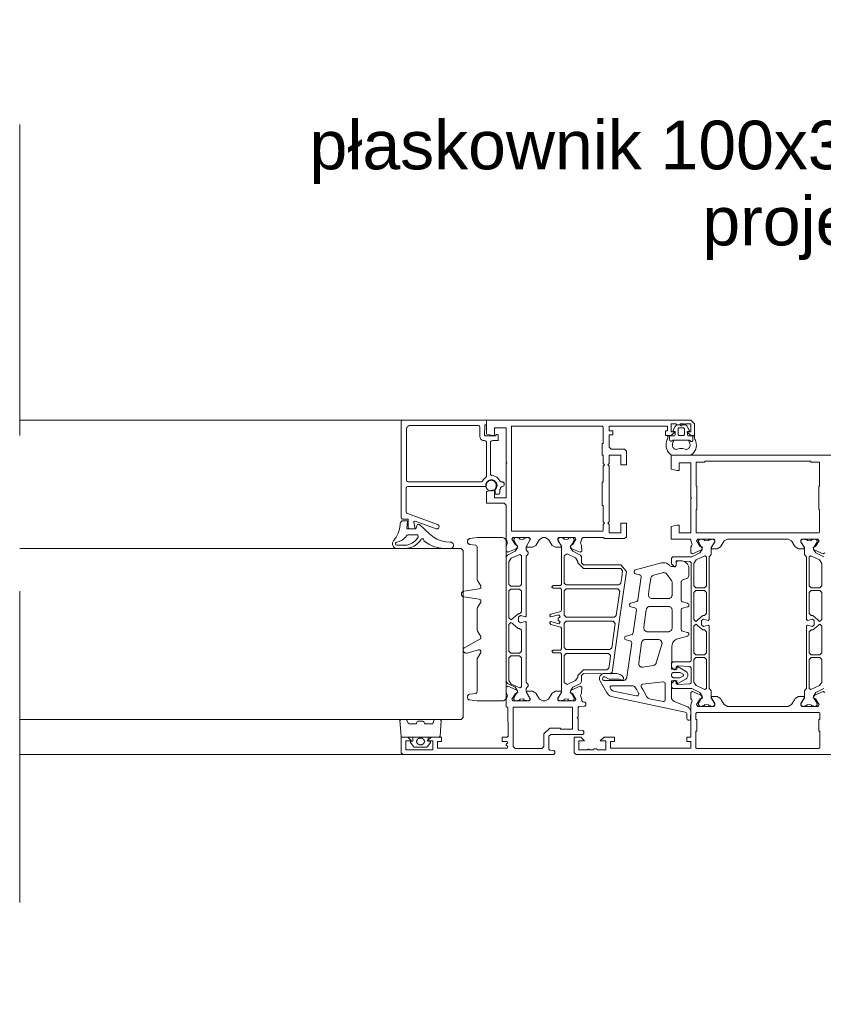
# Paper-space layout 'AD-03 DETAL MONTAŻU OKNA' of a CAD drawing. Header units: millimetres. Extents: x 0 to 420, y 0 to 297.
# Tile 12 of 40: x 115 to 136, y 41 to 67. Entities that reach past the tile are written whole.
import ezdxf
from ezdxf.xclip import XClip

# ---------------------------------------------------------------- set-up
doc = ezdxf.new("R2010")
doc.units = ezdxf.units.MM
doc.header["$MEASUREMENT"] = 0
doc.header["$XCLIPFRAME"] = 0
doc.linetypes.add('przerywama detal', pattern=[120, 80, -40])
doc.layers.add('A_linie_Nr_pióra__10', color=7, linetype='Continuous', lineweight=13, true_color=0x4b4b4b)
doc.layers.add('A_opisy_Nr_pióra__1', color=7, linetype='Continuous', lineweight=20)
doc.layers.add('A_stolarka_Nr_pióra__3', color=252, linetype='Continuous', lineweight=13)
doc.layers.add('A_podrys', color=7, linetype='Continuous')
doc.styles.add('STYL_AUTOMATYCZNY_1', font='arial.ttf')

# ---------------------------------------------------------------- blocks, each defined once
blk = doc.blocks.new('Rysunek_1_1', base_point=(-23204.636, -13199.285))
at = {"layer": 'A_linie_Nr_pióra__10', "color": 251, "linetype": 'przerywama detal', "lineweight": 13, "ltscale": 0.1, "true_color": 0x4b4b4b}
blk.add_line((115.123, 31.854), (115.123, 91.854), dxfattribs=at)
at = {"layer": 'A_stolarka_Nr_pióra__3', "color": 252, "linetype": 'Continuous', "lineweight": 13, "ltscale": 0.1}
for p, q in [((126.353, 56.254), (115.123, 56.254)), ((131.926, 55.997), (131.98, 56.09)), ((131.973, 55.962), (131.94, 55.968)), ((131.973, 55.87), (131.973, 55.962)), ((132.049, 56.13), (132.099, 56.13)), ((132.116, 56.12), (132.125, 56.105)), ((132.142, 56.105), (132.151, 56.12)), ((132.168, 56.13), (132.218, 56.13)), ((132.287, 56.09), (132.341, 55.997)), ((132.327, 55.968), (132.293, 55.962)), ((132.293, 55.962), (132.293, 55.87)), ((131.833, 55.75), (131.833, 55.83)), ((131.853, 55.85), (131.953, 55.85)), ((132.353, 55.74), (131.912, 55.74)), ((132.313, 55.85), (132.413, 55.85)), ((132.433, 55.83), (132.433, 55.74)), ((127.258, 54.434), (127.248, 54.434)), ((125.554, 53.115), (125.518, 53.151)), ((126.478, 52.954), (115.123, 52.954)), ((126.478, 52.954), (126.528, 52.904)), ((126.528, 52.904), (126.528, 48.604)), ((131.216, 51.251), (131.209, 51.258)), ((126.528, 48.604), (126.478, 48.554)), ((126.478, 48.554), (115.123, 48.554)), ((125.229, 48.104), (125.229, 48)), ((125.629, 48), (125.629, 48.104)), ((125.17, 47.98), (125.169, 47.976)), ((125.169, 47.976), (125.17, 47.972)), ((125.171, 47.984), (125.17, 47.98)), ((125.17, 47.972), (125.172, 47.968)), ((125.174, 47.988), (125.171, 47.984)), ((125.172, 47.968), (125.24, 47.866)), ((125.177, 47.991), (125.174, 47.988)), ((125.182, 47.993), (125.177, 47.991)), ((125.186, 47.994), (125.182, 47.993)), ((125.229, 48), (125.186, 47.994)), ((125.24, 47.866), (125.243, 47.862)), ((125.243, 47.862), (125.246, 47.859)), ((125.246, 47.859), (125.25, 47.856)), ((125.25, 47.856), (125.254, 47.853)), ((125.254, 47.853), (125.259, 47.85)), ((125.259, 47.85), (125.263, 47.848)), ((125.263, 47.848), (125.268, 47.847)), ((125.268, 47.847), (125.284, 47.844)), ((125.284, 47.844), (125.575, 47.844)), ((125.329, 47.994), (125.33, 47.998)), ((125.329, 47.989), (125.329, 47.994)), ((125.33, 47.985), (125.329, 47.989)), ((125.33, 48.002), (125.331, 48.006)), ((125.33, 47.998), (125.33, 48.002)), ((125.33, 47.981), (125.33, 47.985)), ((125.331, 47.976), (125.33, 47.981)), ((125.331, 48.006), (125.332, 48.011)), ((125.332, 47.972), (125.331, 47.976)), ((125.332, 48.011), (125.333, 48.015)), ((125.333, 47.968), (125.332, 47.972)), ((125.333, 48.015), (125.335, 48.019)), ((125.335, 47.964), (125.333, 47.968)), ((125.335, 48.019), (125.336, 48.023)), ((125.336, 47.96), (125.335, 47.964)), ((125.336, 48.023), (125.338, 48.027)), ((125.338, 47.956), (125.336, 47.96)), ((125.338, 48.027), (125.34, 48.031)), ((125.34, 47.952), (125.338, 47.956)), ((125.34, 48.031), (125.343, 48.035)), ((125.343, 47.948), (125.34, 47.952)), ((125.343, 48.035), (125.345, 48.038)), ((125.345, 47.945), (125.343, 47.948)), ((125.345, 48.038), (125.348, 48.042)), ((125.348, 47.941), (125.345, 47.945)), ((125.348, 48.042), (125.351, 48.045)), ((125.351, 47.938), (125.348, 47.941)), ((125.351, 48.045), (125.354, 48.049)), ((125.354, 47.934), (125.351, 47.938)), ((125.354, 48.049), (125.358, 48.052)), ((125.358, 47.931), (125.354, 47.934)), ((125.358, 48.052), (125.361, 48.055)), ((125.361, 47.928), (125.358, 47.931)), ((125.361, 48.055), (125.365, 48.058)), ((125.365, 47.925), (125.361, 47.928)), ((125.365, 48.058), (125.369, 48.06)), ((125.369, 47.923), (125.365, 47.925)), ((125.369, 48.06), (125.373, 48.063)), ((125.373, 47.92), (125.369, 47.923)), ((125.373, 48.063), (125.377, 48.065)), ((125.386, 47.914), (125.373, 47.92)), ((125.377, 48.065), (125.382, 48.067)), ((125.382, 48.067), (125.386, 48.069)), ((125.386, 48.069), (125.391, 48.071)), ((125.391, 47.912), (125.386, 47.914)), ((125.391, 48.071), (125.395, 48.073)), ((125.395, 47.91), (125.391, 47.912)), ((125.395, 48.073), (125.4, 48.074)), ((125.4, 47.909), (125.395, 47.91)), ((125.4, 48.074), (125.405, 48.075)), ((125.405, 47.908), (125.4, 47.909)), ((125.405, 48.075), (125.41, 48.076)), ((125.41, 47.907), (125.405, 47.908)), ((125.41, 48.076), (125.415, 48.077)), ((125.415, 47.906), (125.41, 47.907)), ((125.415, 48.077), (125.419, 48.078)), ((125.419, 47.905), (125.415, 47.906)), ((125.419, 48.078), (125.424, 48.078)), ((125.424, 47.905), (125.419, 47.905)), ((125.424, 48.078), (125.429, 48.078)), ((125.429, 47.905), (125.424, 47.905)), ((125.429, 48.078), (125.434, 48.078)), ((125.434, 47.905), (125.429, 47.905)), ((125.434, 48.078), (125.439, 48.078)), ((125.439, 47.905), (125.434, 47.905)), ((125.439, 48.078), (125.444, 48.077)), ((125.444, 47.906), (125.439, 47.905)), ((125.444, 48.077), (125.449, 48.076)), ((125.449, 47.907), (125.444, 47.906)), ((125.449, 48.076), (125.454, 48.075)), ((125.454, 47.908), (125.449, 47.907)), ((125.454, 48.075), (125.459, 48.074)), ((125.459, 47.909), (125.454, 47.908)), ((125.459, 48.074), (125.464, 48.073)), ((125.464, 47.91), (125.459, 47.909)), ((125.464, 48.073), (125.468, 48.071)), ((125.468, 47.912), (125.464, 47.91)), ((125.468, 48.071), (125.473, 48.069)), ((125.482, 47.918), (125.468, 47.912)), ((125.473, 48.069), (125.477, 48.067)), ((125.477, 48.067), (125.482, 48.065)), ((125.482, 48.065), (125.486, 48.063)), ((125.486, 47.92), (125.482, 47.918)), ((125.486, 48.063), (125.49, 48.06)), ((125.49, 47.923), (125.486, 47.92)), ((125.49, 48.06), (125.494, 48.058)), ((125.494, 47.925), (125.49, 47.923)), ((125.494, 48.058), (125.497, 48.055)), ((125.497, 47.928), (125.494, 47.925)), ((125.497, 48.055), (125.501, 48.052)), ((125.501, 47.931), (125.497, 47.928)), ((125.501, 48.052), (125.504, 48.049)), ((125.504, 47.934), (125.501, 47.931)), ((125.504, 48.049), (125.508, 48.045)), ((125.508, 47.938), (125.504, 47.934)), ((125.508, 48.045), (125.511, 48.042)), ((125.511, 47.941), (125.508, 47.938)), ((125.511, 48.042), (125.513, 48.038)), ((125.513, 47.945), (125.511, 47.941)), ((125.513, 48.038), (125.516, 48.035)), ((125.516, 47.948), (125.513, 47.945)), ((125.516, 48.035), (125.518, 48.031)), ((125.518, 47.952), (125.516, 47.948)), ((125.518, 48.031), (125.521, 48.027)), ((125.521, 47.956), (125.518, 47.952)), ((125.521, 48.027), (125.523, 48.023)), ((125.523, 47.96), (125.521, 47.956)), ((125.523, 48.023), (125.524, 48.019)), ((125.524, 47.964), (125.523, 47.96)), ((125.524, 48.019), (125.526, 48.015)), ((125.526, 47.968), (125.524, 47.964)), ((125.526, 48.015), (125.527, 48.011)), ((125.527, 47.972), (125.526, 47.968)), ((125.527, 48.011), (125.528, 48.006)), ((125.528, 47.976), (125.527, 47.972)), ((125.528, 48.006), (125.529, 48.002)), ((125.529, 47.981), (125.528, 47.976)), ((125.529, 48.002), (125.529, 47.998)), ((125.529, 47.998), (125.529, 47.994)), ((125.529, 47.994), (125.529, 47.989)), ((125.529, 47.989), (125.529, 47.985)), ((125.529, 47.985), (125.529, 47.981)), ((125.575, 47.844), (125.581, 47.845)), ((125.581, 47.845), (125.586, 47.845)), ((125.586, 47.845), (125.591, 47.847)), ((125.591, 47.847), (125.596, 47.848)), ((125.596, 47.848), (125.6, 47.85)), ((125.6, 47.85), (125.605, 47.853)), ((125.605, 47.853), (125.609, 47.856)), ((125.609, 47.856), (125.612, 47.859)), ((125.612, 47.859), (125.616, 47.862)), ((125.616, 47.862), (125.619, 47.866)), ((125.619, 47.866), (125.687, 47.968)), ((125.673, 47.994), (125.629, 48)), ((125.677, 47.993), (125.673, 47.994)), ((125.682, 47.991), (125.677, 47.993)), ((125.685, 47.988), (125.682, 47.991)), ((125.688, 47.984), (125.685, 47.988)), ((125.687, 47.968), (125.689, 47.972)), ((125.689, 47.98), (125.688, 47.984)), ((125.689, 47.976), (125.689, 47.98)), ((125.689, 47.972), (125.689, 47.976)), ((125.028, 47.654), (115.123, 47.654))]:
    blk.add_line(p, q, dxfattribs=at)
at = {"layer": 'A_stolarka_Nr_pióra__3', "color": 252, "linetype": 'Continuous', "lineweight": 13, "ltscale": 0.1, "flags": 128}
for points in [[(125.828, 53.457), (125.291, 53.652), (125.279, 53.654), (125.267, 53.648), (125.259, 53.638), (125.258, 53.625), (125.288, 53.454), (125.158, 53.454), (125.143, 53.456), (125.129, 53.463), (125.118, 53.474), (125.111, 53.488), (125.108, 53.504), (125.108, 53.704), (125.043, 53.704), (124.978, 53.704), (124.963, 53.706), (124.949, 53.713), (124.938, 53.724), (124.931, 53.738), (124.928, 53.754), (124.928, 56.204), (124.931, 56.219), (124.938, 56.233), (124.949, 56.244), (124.963, 56.251), (124.978, 56.254), (127.128, 56.254), (127.128, 56.134), (127.098, 56.134), (127.087, 56.13), (127.079, 56.12), (127.078, 55.864), (127.082, 55.852), (127.092, 55.845), (127.358, 55.844), (127.372, 55.869), (127.383, 55.879), (127.396, 55.884), (127.411, 55.881), (127.422, 55.872), (127.428, 55.858), (127.428, 55.754), (127.425, 55.74), (127.416, 55.729), (127.403, 55.724), (127.278, 55.724), (127.263, 55.721), (127.249, 55.714), (127.238, 55.703), (127.231, 55.689), (127.228, 55.674), (127.228, 54.872), (127.231, 54.856), (127.239, 54.842), (127.251, 54.831), (127.265, 54.824), (127.314, 54.815), (127.352, 54.801), (127.388, 54.781), (127.42, 54.755), (127.447, 54.725), (127.47, 54.69), (127.479, 54.678), (127.491, 54.669), (127.506, 54.664), (127.528, 54.664), (127.544, 54.661), (127.558, 54.654), (127.569, 54.643), (127.576, 54.629), (127.578, 54.614), (127.578, 54.594), (127.576, 54.577), (127.568, 54.563), (127.556, 54.552), (127.541, 54.545), (127.525, 54.542), (127.509, 54.535), (127.497, 54.523), (127.489, 54.507), (127.482, 54.486), (127.473, 54.465), (127.469, 54.45), (127.468, 54.394), (127.466, 54.378), (127.459, 54.364), (127.448, 54.353), (127.434, 54.346), (127.418, 54.344), (127.368, 54.344), (127.357, 54.347), (127.349, 54.357), (127.348, 54.485), (127.363, 54.513), (127.372, 54.533), (127.377, 54.555), (127.378, 54.577), (127.376, 54.599), (127.37, 54.62), (127.36, 54.64), (127.348, 54.657), (127.332, 54.673), (127.314, 54.686), (127.294, 54.695), (127.273, 54.701), (127.251, 54.704), (127.229, 54.702), (127.208, 54.697), (127.188, 54.688), (127.169, 54.677), (127.153, 54.662), (127.139, 54.644), (127.129, 54.625), (127.122, 54.604), (127.119, 54.582), (127.119, 54.56), (127.115, 54.549), (127.104, 54.544), (125.108, 54.544), (125.093, 54.541), (125.079, 54.534), (125.068, 54.523), (125.061, 54.509), (125.058, 54.494), (125.058, 53.9), (125.061, 53.885), (125.067, 53.871), (125.078, 53.86), (125.091, 53.853), (125.869, 53.57), (125.886, 53.56), (125.899, 53.545), (125.907, 53.527), (125.908, 53.508), (125.903, 53.488), (125.892, 53.472), (125.876, 53.46), (125.857, 53.454), (125.837, 53.455)], [(127.128, 56.254), (127.128, 55.894), (127.278, 55.854), (127.328, 55.854), (127.328, 56.054), (127.628, 56.054), (127.628, 55.614), (127.628, 55.174), (127.648, 55.154), (127.628, 55.134), (127.628, 54.254), (127.328, 54.254), (127.328, 54.454), (127.275, 54.454), (127.128, 54.414), (127.128, 54.114), (127.578, 54.114), (127.628, 54.064), (127.628, 53.211), (127.631, 53.196), (127.664, 53.092), (127.65, 53.057), (127.635, 53.031), (127.63, 52.881), (127.671, 52.853), (127.89, 52.945), (127.905, 52.959), (127.928, 53.005), (127.909, 53.034), (127.892, 53.033), (127.874, 53.042), (127.78, 53.187), (127.801, 53.234), (128.218, 53.234), (128.248, 53.204), (128.248, 53.182), (128.244, 53.166), (128.151, 53.014), (128.168, 52.984), (128.311, 52.984), (128.396, 53.032), (128.49, 53.186), (128.575, 53.234), (128.632, 53.234), (128.717, 53.186), (128.811, 53.032), (128.896, 52.984), (129.039, 52.984), (129.056, 53.014), (128.963, 53.166), (128.959, 53.182), (128.959, 53.204), (128.989, 53.234), (129.406, 53.234), (129.427, 53.187), (129.333, 53.042), (129.315, 53.033), (129.298, 53.034), (129.279, 53.005), (129.302, 52.959), (129.317, 52.945), (129.536, 52.853), (129.577, 52.881), (129.572, 53.031), (129.557, 53.057), (129.543, 53.092), (129.576, 53.196), (129.579, 53.21), (129.604, 53.234), (130.128, 53.234), (130.158, 53.204), (130.678, 53.204), (130.728, 53.254), (130.728, 53.604), (130.578, 53.604), (130.578, 53.354), (130.278, 53.354), (130.278, 53.569), (130.244, 53.604), (130.278, 53.638), (130.278, 55.069), (130.243, 55.104), (130.278, 55.139), (130.278, 55.354), (130.578, 55.354), (130.578, 55.104), (130.728, 55.104), (130.728, 55.454), (130.678, 55.504), (130.328, 55.504), (130.278, 55.554), (130.278, 55.874), (130.378, 55.874), (130.378, 55.974), (130.278, 55.974), (130.278, 56.094), (131.778, 56.094), (131.778, 55.974), (131.728, 55.974), (131.728, 55.854), (131.878, 55.854), (131.978, 55.954), (131.878, 55.954), (131.878, 56.154), (132.003, 56.154), (132.003, 56.141), (132.016, 56.129), (132.091, 56.129), (132.103, 56.141), (132.103, 56.154), (132.203, 56.154), (132.218, 56.134), (132.238, 56.134), (132.253, 56.154), (132.378, 56.154), (132.378, 55.954), (132.278, 55.954), (132.378, 55.854), (132.478, 55.854), (132.478, 56.154), (132.378, 56.254)], [(125.068, 55.364), (125.068, 54.714), (125.071, 54.698), (125.078, 54.684), (125.089, 54.673), (125.103, 54.666), (125.118, 54.664), (126.983, 54.664), (126.998, 54.666), (127.012, 54.673), (127.023, 54.684), (127.049, 54.724), (127.076, 54.754), (127.107, 54.78), (127.118, 54.791), (127.126, 54.805), (127.128, 54.821), (127.128, 55.674), (127.126, 55.689), (127.119, 55.703), (127.108, 55.714), (127.094, 55.721), (127.078, 55.724), (127.058, 55.724), (127.043, 55.725), (127.028, 55.728), (127.013, 55.734), (127, 55.743), (126.988, 55.753), (126.978, 55.765), (126.969, 55.778), (126.963, 55.793), (126.96, 55.808), (126.958, 55.824), (126.958, 56.064), (126.956, 56.079), (126.949, 56.093), (126.938, 56.104), (126.924, 56.111), (126.908, 56.114), (125.168, 56.114), (125.153, 56.112), (125.138, 56.109), (125.123, 56.103), (125.11, 56.094), (125.098, 56.084), (125.088, 56.072), (125.079, 56.059), (125.073, 56.044), (125.07, 56.029), (125.068, 56.014)], [(127.769, 54.744), (127.768, 56.094), (130.098, 56.094), (130.112, 56.09), (130.123, 56.081), (130.128, 56.068), (130.128, 55.654), (130.098, 55.654), (130.098, 55.354), (130.128, 55.354), (130.128, 55.139), (130.163, 55.104), (130.128, 55.069), (130.128, 54.654), (130.098, 54.654), (130.098, 54.054), (130.128, 54.054), (130.128, 53.639), (130.164, 53.604), (130.128, 53.568), (130.128, 53.424), (130.125, 53.41), (130.116, 53.399), (130.103, 53.394), (127.769, 53.394)], [(132.193, 55.86), (132.073, 55.86), (132.063, 55.863), (132.056, 55.87), (132.053, 55.88), (132.053, 56.03), (132.056, 56.04), (132.063, 56.047), (132.073, 56.05), (132.193, 56.05), (132.203, 56.047), (132.211, 56.04), (132.213, 56.03), (132.213, 55.88), (132.211, 55.87), (132.203, 55.863)], [(131.882, 55.35), (131.843, 55.381), (131.809, 55.418), (131.782, 55.46), (131.761, 55.505), (131.748, 55.554), (131.743, 55.603), (131.746, 55.653), (131.757, 55.702), (131.775, 55.749), (131.783, 55.763), (131.788, 55.778), (131.79, 55.794), (131.79, 55.81), (131.788, 55.825), (131.788, 55.838), (131.792, 55.85), (131.853, 55.85), (131.842, 55.846), (131.834, 55.836), (131.833, 55.75), (131.836, 55.737), (131.842, 55.725), (131.852, 55.716), (131.865, 55.711), (131.879, 55.71), (131.891, 55.714), (131.902, 55.722), (131.91, 55.734), (131.95, 55.74), (131.919, 55.672), (131.911, 55.65), (131.907, 55.627), (131.906, 55.603), (131.909, 55.579), (131.914, 55.564), (131.921, 55.55), (131.93, 55.536), (131.941, 55.525), (131.954, 55.515), (131.968, 55.508), (131.983, 55.503), (131.999, 55.5), (132.015, 55.5), (132.031, 55.503), (132.091, 55.518), (132.119, 55.522), (132.147, 55.522), (132.174, 55.518), (132.235, 55.503), (132.251, 55.5), (132.267, 55.5), (132.282, 55.503), (132.298, 55.508), (132.312, 55.515), (132.325, 55.525), (132.336, 55.536), (132.345, 55.55), (132.352, 55.564), (132.356, 55.579), (132.359, 55.602), (132.359, 55.626), (132.355, 55.648), (132.347, 55.67), (132.317, 55.74), (132.353, 55.74), (132.356, 55.727), (132.362, 55.715), (132.372, 55.707), (132.384, 55.701), (132.397, 55.7), (132.41, 55.703), (132.421, 55.711), (132.429, 55.721), (132.433, 55.733), (132.433, 55.83), (132.43, 55.842), (132.42, 55.849), (132.473, 55.85), (132.478, 55.838), (132.478, 55.825), (132.475, 55.81), (132.475, 55.794), (132.478, 55.778), (132.483, 55.763), (132.49, 55.749), (132.509, 55.702), (132.52, 55.653), (132.523, 55.603), (132.518, 55.554), (132.505, 55.505), (132.484, 55.46), (132.457, 55.418), (132.423, 55.381), (132.383, 55.35)], [(135.682, 55.168), (135.671, 55.173), (135.468, 55.174), (135.468, 55.194), (132.738, 55.194), (132.738, 55.174), (132.538, 55.174), (132.528, 55.171), (132.521, 55.164), (132.518, 55.154), (132.518, 54.554), (132.538, 54.554), (132.538, 53.954), (132.518, 53.954), (132.518, 53.375), (132.52, 53.365), (132.528, 53.357), (132.538, 53.355), (135.668, 53.354), (135.68, 53.358), (135.687, 53.368), (135.688, 53.954), (135.668, 53.954), (135.668, 54.554), (135.688, 54.554), (135.688, 55.154), (135.684, 55.165)], [(127.248, 54.434), (127.225, 54.435), (127.203, 54.441), (127.182, 54.45), (127.162, 54.463), (127.145, 54.479), (127.131, 54.497), (127.12, 54.517), (127.113, 54.539), (127.109, 54.562), (127.109, 54.585), (127.113, 54.608), (127.12, 54.63), (127.131, 54.65), (127.145, 54.668), (127.162, 54.684), (127.182, 54.697), (127.203, 54.706), (127.225, 54.712), (127.248, 54.714), (127.281, 54.712), (127.304, 54.706), (127.325, 54.697), (127.344, 54.684), (127.361, 54.668), (127.376, 54.65), (127.387, 54.63), (127.394, 54.608), (127.398, 54.585), (127.398, 54.562), (127.394, 54.539), (127.387, 54.517), (127.376, 54.497), (127.361, 54.479), (127.344, 54.463), (127.325, 54.45), (127.304, 54.441), (127.281, 54.435), (127.258, 54.434)], [(125.444, 53.185), (125.394, 53.119), (125.333, 53.061), (125.263, 53.015), (125.187, 52.981), (125.106, 52.961), (125.023, 52.954), (124.828, 52.954), (124.807, 52.955), (124.787, 52.961), (124.768, 52.97), (124.751, 52.981), (124.736, 52.996), (124.724, 53.013), (124.715, 53.032), (124.71, 53.052), (124.708, 53.073), (124.71, 53.094), (124.715, 53.114), (124.724, 53.133), (124.735, 53.15), (124.8, 53.242), (124.851, 53.343), (124.886, 53.45), (124.904, 53.561), (124.907, 53.591), (124.909, 53.604), (124.913, 53.616), (124.92, 53.628), (124.928, 53.638), (124.937, 53.647), (124.948, 53.654), (124.96, 53.659), (124.973, 53.662), (124.986, 53.663), (125.073, 53.663), (125.085, 53.659), (125.093, 53.648), (125.079, 53.475), (125.082, 53.463), (125.092, 53.455), (125.313, 53.453), (125.335, 53.536), (125.342, 53.552), (125.354, 53.564), (125.369, 53.571), (125.385, 53.573), (125.401, 53.57), (125.416, 53.562), (125.663, 53.33), (125.752, 53.252), (125.853, 53.189), (125.962, 53.145), (126.078, 53.119), (126.196, 53.114), (126.209, 53.113), (126.222, 53.11), (126.235, 53.105), (126.246, 53.098), (126.256, 53.089), (126.265, 53.079), (126.271, 53.067), (126.276, 53.055), (126.278, 53.042), (126.279, 53.028), (126.277, 53.015), (126.272, 53.002), (126.266, 52.991), (126.258, 52.98), (126.248, 52.971), (126.237, 52.963), (126.225, 52.958), (126.212, 52.955), (126.199, 52.954), (126.036, 52.954), (125.899, 52.966), (125.765, 53.001), (125.639, 53.059), (125.525, 53.138), (125.519, 53.148), (125.518, 53.163), (125.516, 53.177), (125.509, 53.189), (125.499, 53.198), (125.486, 53.203), (125.472, 53.203), (125.459, 53.199), (125.449, 53.19)], [(124.915, 53.034), (125.002, 53.034), (125.075, 53.04), (125.145, 53.059), (125.212, 53.09), (125.272, 53.132), (125.323, 53.184), (125.365, 53.243), (125.37, 53.255), (125.371, 53.268), (125.367, 53.281), (125.36, 53.291), (125.349, 53.299), (125.337, 53.303), (125.118, 53.303), (125.102, 53.301), (125.087, 53.293), (125.076, 53.282), (125.037, 53.232), (124.991, 53.19), (124.938, 53.155), (124.881, 53.13), (124.82, 53.113), (124.807, 53.108), (124.797, 53.099), (124.79, 53.087), (124.788, 53.073), (124.79, 53.06), (124.797, 53.048), (124.808, 53.039), (124.821, 53.034)], [(127.633, 49.132), (127.633, 53.132), (127.632, 53.147), (127.629, 53.162), (127.623, 53.177), (127.614, 53.19), (127.604, 53.202), (127.592, 53.212), (127.579, 53.221), (127.564, 53.227), (127.549, 53.23), (127.533, 53.232), (126.897, 53.232), (126.699, 53.206), (126.686, 53.203), (126.674, 53.198), (126.664, 53.192), (126.654, 53.183), (126.646, 53.173), (126.64, 53.162), (126.636, 53.15), (126.634, 53.138), (126.634, 53.125), (126.636, 53.113), (126.64, 53.101), (126.646, 53.09), (126.654, 53.08), (126.664, 53.071), (126.674, 53.065), (126.686, 53.06), (126.699, 53.057), (126.84, 53.039), (126.855, 53.034), (126.868, 53.025), (126.878, 53.012), (126.883, 52.997), (126.883, 52.177), (126.885, 52.16), (126.889, 52.143), (126.897, 52.127), (126.977, 51.989), (126.982, 51.973), (126.983, 51.957), (126.978, 51.941), (126.969, 51.928), (126.956, 51.919), (126.94, 51.914), (126.545, 51.856), (126.533, 51.853), (126.521, 51.848), (126.51, 51.842), (126.501, 51.833), (126.493, 51.823), (126.487, 51.812), (126.482, 51.8), (126.48, 51.788), (126.48, 51.775), (126.482, 51.763), (126.487, 51.751), (126.493, 51.74), (126.501, 51.73), (126.51, 51.721), (126.521, 51.715), (126.533, 51.71), (126.545, 51.707), (126.94, 51.649), (126.956, 51.644), (126.969, 51.635), (126.978, 51.622), (126.983, 51.606), (126.982, 51.59), (126.977, 51.575), (126.897, 51.436), (126.889, 51.42), (126.885, 51.403), (126.883, 51.386), (126.883, 50.877), (126.885, 50.86), (126.889, 50.843), (126.897, 50.827), (126.977, 50.689), (126.982, 50.674), (126.983, 50.658), (126.979, 50.642), (126.97, 50.629), (126.957, 50.62), (126.565, 50.409), (126.554, 50.4), (126.544, 50.39), (126.537, 50.378), (126.531, 50.364), (126.528, 50.35), (126.528, 50.336), (126.53, 50.322), (126.534, 50.308), (126.541, 50.296), (126.549, 50.284), (126.56, 50.274), (126.572, 50.267), (126.585, 50.261), (126.599, 50.258), (126.613, 50.257), (126.627, 50.259), (126.919, 50.347), (126.936, 50.349), (126.952, 50.346), (126.967, 50.337), (126.977, 50.324), (126.983, 50.307), (126.983, 50.29), (126.977, 50.275), (126.897, 50.136), (126.889, 50.12), (126.885, 50.103), (126.883, 50.086), (126.883, 49.274), (126.881, 49.258), (126.874, 49.244), (126.862, 49.233), (126.848, 49.226), (126.699, 49.206), (126.686, 49.203), (126.674, 49.198), (126.664, 49.192), (126.654, 49.183), (126.646, 49.173), (126.64, 49.162), (126.636, 49.15), (126.634, 49.138), (126.634, 49.125), (126.636, 49.113), (126.64, 49.101), (126.646, 49.09), (126.654, 49.08), (126.664, 49.071), (126.674, 49.065), (126.686, 49.06), (126.699, 49.057), (126.89, 49.032), (127.533, 49.032), (127.549, 49.033), (127.564, 49.036), (127.579, 49.042), (127.592, 49.051), (127.604, 49.061), (127.614, 49.073), (127.623, 49.086), (127.629, 49.101), (127.632, 49.116)], [(127.635, 52.738), (127.635, 51.134), (127.635, 50.331), (127.635, 49.529), (127.663, 49.485), (127.864, 49.386), (127.92, 49.296), (127.92, 49.272), (127.916, 49.257), (127.828, 49.104), (127.825, 49.094), (127.825, 49.074), (127.865, 49.034), (127.915, 49.034), (127.925, 49.044), (127.962, 49.044), (127.982, 49.064), (127.982, 49.075), (128.089, 49.083), (128.087, 49.064), (128.107, 49.044), (128.145, 49.044), (128.155, 49.034), (128.205, 49.034), (128.245, 49.074), (128.245, 49.094), (128.242, 49.104), (128.154, 49.257), (128.15, 49.272), (128.15, 49.354), (128.175, 49.384), (128.2, 49.414), (128.2, 49.454), (128.175, 49.483), (128.15, 49.513), (128.15, 51.053), (128.125, 51.073), (128, 51.04), (127.95, 51.078), (127.95, 51.189), (128, 51.228), (128.125, 51.194), (128.15, 51.214), (128.15, 52.754), (128.175, 52.784), (128.2, 52.814), (128.2, 52.854), (128.175, 52.883), (128.15, 52.913), (128.15, 52.995), (128.154, 53.01), (128.242, 53.163), (128.245, 53.173), (128.245, 53.193), (128.205, 53.233), (128.155, 53.233), (128.145, 53.223), (128.107, 53.223), (128.087, 53.203), (128.087, 53.192), (127.981, 53.184), (127.982, 53.203), (127.962, 53.223), (127.925, 53.223), (127.915, 53.233), (127.865, 53.233), (127.825, 53.193), (127.825, 53.173), (127.828, 53.163), (127.916, 53.01), (127.92, 52.995), (127.92, 52.971), (127.864, 52.881), (127.663, 52.782)], [(130.357, 49.776), (130.541, 51.069), (130.634, 51.716), (130.726, 52.362), (130.577, 52.534), (129.622, 52.534), (129.572, 52.584), (129.572, 52.738), (129.544, 52.782), (129.343, 52.881), (129.287, 52.971), (129.287, 52.995), (129.291, 53.01), (129.379, 53.163), (129.382, 53.173), (129.382, 53.193), (129.342, 53.233), (129.292, 53.233), (129.282, 53.223), (129.245, 53.223), (129.225, 53.203), (129.225, 53.192), (129.118, 53.184), (129.12, 53.203), (129.1, 53.223), (129.062, 53.223), (129.052, 53.233), (129.002, 53.233), (128.962, 53.193), (128.962, 53.173), (128.965, 53.163), (129.053, 53.01), (129.057, 52.995), (129.057, 52.028), (129.027, 51.998), (128.837, 51.998), (128.807, 51.968), (128.807, 51.958), (128.837, 51.928), (129.027, 51.928), (129.057, 51.898), (129.057, 51.363), (129.035, 51.335), (128.779, 51.266), (128.757, 51.237), (128.757, 51.214), (128.782, 51.194), (128.989, 51.25), (129.017, 51.198), (128.968, 51.156), (128.968, 51.111), (129.017, 51.069), (128.989, 51.018), (128.782, 51.073), (128.757, 51.053), (128.757, 51.03), (128.779, 51.001), (129.035, 50.933), (129.057, 50.904), (129.057, 50.369), (129.027, 50.339), (128.837, 50.339), (128.807, 50.309), (128.837, 50.269), (129.027, 50.269), (129.057, 50.239), (129.057, 49.272), (129.053, 49.257), (128.965, 49.104), (128.962, 49.094), (128.962, 49.074), (129.002, 49.034), (129.052, 49.034), (129.062, 49.044), (129.1, 49.044), (129.12, 49.064), (129.12, 49.075), (129.226, 49.083), (129.225, 49.064), (129.245, 49.044), (129.282, 49.044), (129.292, 49.034), (129.342, 49.034), (129.382, 49.074), (129.382, 49.094), (129.379, 49.104), (129.291, 49.257), (129.287, 49.272), (129.287, 49.296), (129.343, 49.386), (129.544, 49.485), (129.572, 49.53), (129.572, 49.684), (129.622, 49.734), (130.308, 49.733)], [(131.886, 52.554), (131.886, 52.629), (131.886, 52.704), (131.916, 52.734), (132.393, 52.734), (132.406, 52.737), (132.615, 52.839), (132.671, 52.929), (132.671, 52.956), (132.667, 52.971), (132.579, 53.124), (132.576, 53.134), (132.576, 53.154), (132.616, 53.194), (132.666, 53.194), (132.676, 53.184), (132.714, 53.184), (132.734, 53.164), (132.734, 53.153), (132.841, 53.144), (132.839, 53.164), (132.859, 53.184), (132.896, 53.184), (132.906, 53.194), (132.956, 53.194), (132.996, 53.154), (132.996, 53.134), (132.994, 53.124), (132.905, 52.971), (132.901, 52.956), (132.901, 52.794), (132.879, 52.765), (132.851, 52.734), (132.851, 51.124), (132.826, 51.104), (132.702, 51.137), (132.651, 51.099), (132.651, 50.989), (132.702, 50.95), (132.826, 50.983), (132.839, 50.973), (132.851, 50.964), (132.851, 49.353), (132.874, 49.324), (132.901, 49.294), (132.901, 49.132), (132.905, 49.117), (132.994, 48.964), (132.996, 48.954), (132.996, 48.934), (132.956, 48.894), (132.906, 48.894), (132.896, 48.904), (132.859, 48.904), (132.839, 48.924), (132.839, 48.935), (132.732, 48.943), (132.734, 48.924), (132.714, 48.904), (132.676, 48.904), (132.666, 48.894), (132.616, 48.894), (132.576, 48.934), (132.576, 48.954), (132.579, 48.964), (132.667, 49.117), (132.671, 49.132), (132.671, 49.159), (132.615, 49.249), (132.406, 49.351), (132.393, 49.354), (131.916, 49.354), (131.886, 49.384), (131.886, 49.484), (131.956, 49.554), (131.976, 49.554), (132.006, 49.524), (132.006, 49.484), (132.038, 49.454), (132.358, 49.472), (132.386, 49.502), (132.386, 49.885), (132.358, 49.915), (132.038, 49.934), (132.006, 49.904), (132.006, 49.864), (131.976, 49.834), (131.956, 49.834), (131.886, 49.904), (131.886, 50.004), (131.916, 50.034), (132.356, 50.034), (132.386, 50.064), (132.386, 52.585), (132.358, 52.615), (132.038, 52.634), (132.006, 52.604), (132.006, 52.514), (131.976, 52.484), (131.956, 52.484)], [(127.703, 52.318), (127.703, 52.608), (127.762, 52.699), (127.986, 52.801), (128.028, 52.774), (128.028, 52.029), (128.003, 52.004), (127.978, 51.979), (127.753, 51.979), (127.703, 52.029)], [(130.604, 52.216), (130.581, 52.056), (130.556, 52.035), (130.531, 52.013), (129.177, 52.013), (129.127, 52.063), (129.127, 52.765), (129.198, 52.81), (129.413, 52.712), (129.472, 52.621), (129.472, 52.584), (129.622, 52.434), (130.577, 52.434), (130.627, 52.377)], [(132.627, 52.71), (132.515, 52.659), (132.456, 52.568), (132.456, 51.989), (132.481, 51.964), (132.506, 51.939), (132.731, 51.939), (132.781, 51.989), (132.781, 52.734), (132.739, 52.761)], [(135.579, 52.71), (135.467, 52.761), (135.424, 52.734), (135.424, 51.989), (135.449, 51.964), (135.474, 51.939), (135.699, 51.939), (135.749, 51.989), (135.749, 52.568), (135.691, 52.659)], [(130.375, 49.137), (131.306, 48.94), (132.236, 48.742), (132.252, 48.736), (132.265, 48.724), (132.273, 48.71), (132.276, 48.693), (132.276, 48.588), (132.279, 48.572), (132.287, 48.557), (132.299, 48.546), (132.314, 48.54), (132.33, 48.538), (132.346, 48.542), (132.36, 48.551), (132.37, 48.564), (132.375, 48.58), (132.376, 48.769), (132.373, 48.79), (132.366, 48.809), (132.356, 48.828), (132.343, 48.845), (132.328, 48.859), (132.31, 48.87), (132.291, 48.879), (131.973, 49.008), (131.95, 49.019), (131.93, 49.034), (131.912, 49.053), (131.898, 49.074), (131.887, 49.097), (131.881, 49.121), (131.879, 49.147), (131.879, 49.527), (131.883, 49.539), (131.893, 49.546), (131.954, 49.547), (132.009, 49.547), (132.018, 49.542), (132.026, 49.498), (132.03, 49.489), (132.039, 49.483), (132.049, 49.482), (132.244, 49.593), (132.26, 49.604), (132.274, 49.617), (132.285, 49.633), (132.294, 49.65), (132.3, 49.668), (132.304, 49.687), (132.304, 49.706), (132.3, 49.726), (132.294, 49.744), (132.285, 49.761), (132.274, 49.776), (132.26, 49.79), (132.244, 49.801), (132.056, 49.909), (132.046, 49.912), (132.036, 49.909), (132.028, 49.902), (132.019, 49.855), (132.012, 49.847), (131.899, 49.847), (131.887, 49.851), (131.88, 49.862), (131.881, 50.005), (131.885, 50.019), (131.894, 50.037), (131.894, 50.438), (131.897, 50.471), (131.905, 50.503), (131.918, 50.533), (131.935, 50.56), (131.957, 50.584), (131.983, 50.605), (132.011, 50.621), (132.042, 50.632), (132.292, 50.698), (132.307, 50.705), (132.319, 50.716), (132.326, 50.731), (132.329, 50.747), (132.326, 50.763), (132.319, 50.777), (132.307, 50.788), (132.292, 50.795), (132.166, 50.829), (132.151, 50.835), (132.139, 50.847), (132.132, 50.861), (132.129, 50.877), (132.129, 51.366), (132.132, 51.382), (132.139, 51.397), (132.151, 51.408), (132.166, 51.415), (132.292, 51.448), (132.307, 51.455), (132.319, 51.466), (132.326, 51.481), (132.329, 51.497), (132.326, 51.513), (132.319, 51.527), (132.307, 51.538), (132.292, 51.545), (132.166, 51.579), (132.151, 51.585), (132.139, 51.597), (132.132, 51.611), (132.129, 51.627), (132.129, 52.06), (132.13, 52.076), (132.134, 52.092), (132.141, 52.107), (132.15, 52.121), (132.161, 52.133), (132.173, 52.143), (132.188, 52.151), (132.203, 52.156), (132.255, 52.17), (132.27, 52.176), (132.284, 52.184), (132.297, 52.194), (132.308, 52.206), (132.317, 52.22), (132.324, 52.235), (132.328, 52.25), (132.329, 52.267), (132.329, 52.437), (132.326, 52.468), (132.319, 52.499), (132.307, 52.528), (132.291, 52.554), (132.27, 52.578), (132.246, 52.599), (132.22, 52.615), (132.191, 52.627), (132.16, 52.634), (132.129, 52.637), (132.029, 52.637), (132.015, 52.633), (132.005, 52.624), (131.999, 52.611), (131.999, 52.517), (131.996, 52.503), (131.987, 52.492), (131.974, 52.487), (131.903, 52.487), (131.886, 52.488), (131.87, 52.492), (131.854, 52.499), (131.84, 52.509), (131.828, 52.52), (131.805, 52.542), (131.779, 52.56), (131.751, 52.573), (131.721, 52.582), (131.69, 52.586), (131.658, 52.586), (131.627, 52.58), (130.956, 52.4), (130.941, 52.393), (130.929, 52.382), (130.922, 52.368), (130.919, 52.352), (130.922, 52.336), (130.929, 52.321), (130.941, 52.31), (130.956, 52.303), (131.065, 52.274), (131.08, 52.268), (131.091, 52.257), (131.099, 52.243), (131.102, 52.227), (131.018, 51.631), (131.013, 51.615), (131.003, 51.601), (130.989, 51.592), (130.835, 51.55), (130.82, 51.543), (130.808, 51.532), (130.801, 51.518), (130.798, 51.502), (130.801, 51.486), (130.808, 51.471), (130.82, 51.46), (130.835, 51.453), (130.944, 51.424), (130.959, 51.418), (130.97, 51.407), (130.978, 51.393), (130.981, 51.377), (130.897, 50.781), (130.892, 50.765), (130.882, 50.751), (130.868, 50.742), (130.714, 50.7), (130.699, 50.693), (130.687, 50.682), (130.68, 50.668), (130.677, 50.652), (130.68, 50.636), (130.687, 50.621), (130.699, 50.61), (130.714, 50.603), (130.823, 50.574), (130.838, 50.568), (130.849, 50.557), (130.857, 50.543), (130.86, 50.527), (130.735, 49.644), (130.731, 49.627), (130.725, 49.611), (130.715, 49.597), (130.704, 49.584), (130.691, 49.574), (130.676, 49.566), (130.66, 49.561), (130.643, 49.558), (130.696, 49.564), (130.652, 49.559), (130.609, 49.557), (130.159, 49.557), (130.143, 49.559), (130.128, 49.567), (130.117, 49.579), (130.11, 49.594), (130.109, 49.611), (130.113, 49.627), (130.123, 49.641), (130.136, 49.65), (130.152, 49.655), (130.169, 49.654), (130.184, 49.648), (130.265, 49.602), (130.281, 49.596), (130.502, 49.595), (130.521, 49.594), (130.54, 49.59), (130.559, 49.584), (130.577, 49.575), (130.592, 49.569), (130.609, 49.569), (130.625, 49.574), (130.639, 49.584), (130.648, 49.599), (130.652, 49.615), (130.65, 49.632), (130.642, 49.647), (130.614, 49.676), (130.59, 49.697), (130.563, 49.713), (130.534, 49.725), (130.504, 49.733), (130.473, 49.735), (130.159, 49.735), (130.138, 49.734), (130.118, 49.729), (130.098, 49.721), (130.081, 49.71), (130.065, 49.696), (130.052, 49.68), (130.041, 49.662), (130.034, 49.643), (130.03, 49.622), (130.029, 49.601), (130.031, 49.581), (130.037, 49.561), (130.046, 49.542), (130.211, 49.257), (130.235, 49.223), (130.264, 49.193), (130.298, 49.168), (130.335, 49.15)], [(131.32, 51.98), (131.349, 52.184), (131.353, 52.2), (131.359, 52.215), (131.368, 52.229), (131.379, 52.242), (131.392, 52.252), (131.406, 52.261), (131.422, 52.266), (131.654, 52.328), (131.671, 52.331), (131.687, 52.331), (131.704, 52.329), (131.72, 52.324), (131.734, 52.316), (131.747, 52.306), (131.759, 52.293), (131.878, 52.141), (131.887, 52.127), (131.893, 52.112), (131.898, 52.096), (131.899, 52.08), (131.899, 51.762), (131.898, 51.746), (131.894, 51.731), (131.888, 51.716), (131.88, 51.703), (131.87, 51.691), (131.858, 51.681), (131.844, 51.673), (131.83, 51.667), (131.815, 51.663), (131.799, 51.662), (131.39, 51.662), (131.373, 51.663), (131.356, 51.668), (131.341, 51.675), (131.327, 51.684), (131.314, 51.696), (131.304, 51.71), (131.297, 51.725), (131.292, 51.742), (131.29, 51.759), (131.291, 51.776)], [(128.003, 51.884), (128.028, 51.859), (128.028, 51.319), (128.003, 51.294), (127.978, 51.269), (127.938, 51.269), (127.81, 51.16), (127.761, 51.119), (127.703, 51.169), (127.703, 51.859), (127.753, 51.909), (127.978, 51.909)], [(130.528, 51.885), (130.552, 51.856), (130.463, 51.227), (130.413, 51.184), (129.178, 51.184), (129.127, 51.234), (129.127, 51.863), (129.177, 51.913), (130.503, 51.913)], [(132.481, 51.844), (132.456, 51.819), (132.456, 51.129), (132.481, 51.104), (132.506, 51.079), (132.563, 51.12), (132.691, 51.229), (132.731, 51.229), (132.781, 51.279), (132.781, 51.819), (132.731, 51.869), (132.506, 51.869)], [(135.449, 51.844), (135.424, 51.819), (135.424, 51.279), (135.449, 51.254), (135.474, 51.229), (135.514, 51.229), (135.642, 51.12), (135.692, 51.079), (135.749, 51.129), (135.749, 51.819), (135.699, 51.869), (135.474, 51.869)], [(131.87, 51.432), (131.88, 51.421), (131.888, 51.407), (131.894, 51.393), (131.898, 51.377), (131.899, 51.362), (131.899, 50.912), (131.898, 50.896), (131.894, 50.881), (131.888, 50.866), (131.88, 50.853), (131.87, 50.841), (131.858, 50.831), (131.844, 50.823), (131.83, 50.817), (131.815, 50.813), (131.799, 50.812), (131.269, 50.812), (131.252, 50.813), (131.235, 50.818), (131.22, 50.825), (131.206, 50.834), (131.193, 50.846), (131.183, 50.86), (131.176, 50.875), (131.171, 50.892), (131.169, 50.909), (131.17, 50.926), (131.234, 51.376), (131.238, 51.391), (131.243, 51.406), (131.252, 51.42), (131.262, 51.432), (131.274, 51.442), (131.287, 51.451), (131.302, 51.457), (131.317, 51.46), (131.333, 51.462), (131.799, 51.462), (131.815, 51.461), (131.83, 51.457), (131.844, 51.451), (131.858, 51.443)], [(127.786, 51.028), (127.81, 51.007), (127.938, 50.899), (127.978, 50.899), (128.028, 50.849), (128.028, 50.309), (127.978, 50.259), (127.753, 50.259), (127.703, 50.309), (127.703, 50.999), (127.753, 51.049)], [(129.152, 50.379), (129.127, 50.404), (129.127, 51.034), (129.177, 51.084), (130.385, 51.084), (130.434, 51.027), (130.345, 50.397), (130.295, 50.354), (129.177, 50.354)], [(132.481, 50.984), (132.456, 50.959), (132.456, 50.269), (132.506, 50.219), (132.731, 50.219), (132.781, 50.269), (132.781, 50.809), (132.731, 50.859), (132.691, 50.859), (132.563, 50.967), (132.514, 51.009)], [(135.667, 50.988), (135.642, 50.967), (135.514, 50.859), (135.474, 50.859), (135.424, 50.809), (135.424, 50.269), (135.474, 50.219), (135.699, 50.219), (135.749, 50.269), (135.749, 50.959), (135.699, 51.009)], [(131.619, 50.571), (131.628, 50.558), (131.634, 50.544), (131.637, 50.529), (131.639, 50.513), (131.638, 50.498), (131.635, 50.483), (131.491, 50.014), (131.486, 49.999), (131.478, 49.986), (131.468, 49.974), (131.456, 49.963), (131.443, 49.955), (131.428, 49.949), (131.413, 49.945), (131.156, 49.899), (131.139, 49.898), (131.122, 49.899), (131.106, 49.904), (131.09, 49.911), (131.076, 49.92), (131.064, 49.932), (131.053, 49.946), (131.046, 49.961), (131.041, 49.978), (131.039, 49.995), (131.04, 50.012), (131.113, 50.526), (131.117, 50.541), (131.122, 50.556), (131.131, 50.57), (131.141, 50.582), (131.153, 50.592), (131.166, 50.601), (131.181, 50.607), (131.196, 50.61), (131.212, 50.612), (131.539, 50.612), (131.554, 50.611), (131.57, 50.607), (131.584, 50.601), (131.597, 50.593), (131.609, 50.583)], [(127.866, 50.189), (127.978, 50.189), (128.028, 50.139), (128.028, 49.394), (127.986, 49.366), (127.762, 49.468), (127.703, 49.559), (127.703, 50.139), (127.753, 50.189)], [(130.293, 50.037), (130.271, 49.877), (130.221, 49.834), (129.622, 49.834), (129.472, 49.684), (129.472, 49.646), (129.413, 49.555), (129.198, 49.457), (129.127, 49.503), (129.127, 50.204), (129.152, 50.229), (129.177, 50.254), (130.267, 50.254), (130.316, 50.197)], [(132.781, 49.726), (132.781, 50.099), (132.731, 50.149), (132.506, 50.149), (132.456, 50.099), (132.456, 49.519), (132.515, 49.428), (132.739, 49.326), (132.781, 49.354)], [(135.749, 49.809), (135.749, 50.099), (135.699, 50.149), (135.474, 50.149), (135.424, 50.099), (135.424, 49.354), (135.467, 49.326), (135.691, 49.428), (135.749, 49.519)], [(132.019, 49.627), (131.949, 49.627), (131.937, 49.628), (131.926, 49.631), (131.916, 49.635), (131.906, 49.642), (131.897, 49.649), (131.89, 49.658), (131.885, 49.669), (131.881, 49.68), (131.879, 49.691), (131.879, 49.703), (131.881, 49.714), (131.885, 49.725), (131.89, 49.735), (131.897, 49.744), (131.906, 49.752), (131.916, 49.758), (131.926, 49.763), (131.937, 49.766), (131.949, 49.767), (132.089, 49.767), (132.106, 49.764), (132.179, 49.723), (132.187, 49.716), (132.192, 49.707), (132.194, 49.697), (132.192, 49.686), (132.187, 49.677), (132.179, 49.671), (132.114, 49.633), (132.098, 49.628)], [(124.929, 47.703), (124.929, 48.103), (125.099, 48.103), (125.199, 48.003), (125.049, 48.003), (125.049, 47.773), (125.749, 47.773), (125.749, 48.003), (125.599, 48.003), (125.699, 48.103), (125.969, 48.103), (125.969, 47.993), (125.869, 47.993), (125.869, 47.823), (127.659, 47.823), (127.666, 47.841), (127.672, 47.858), (127.635, 47.894), (127.635, 47.923), (127.672, 47.959), (127.659, 47.993), (127.529, 47.993), (127.529, 48.103), (127.659, 48.103), (127.679, 48.123), (127.678, 48.853), (127.658, 48.873), (127.629, 48.893), (127.628, 49.056), (127.631, 49.071), (127.664, 49.175), (127.65, 49.21), (127.635, 49.236), (127.63, 49.386), (127.671, 49.414), (127.89, 49.322), (127.905, 49.308), (127.928, 49.262), (127.909, 49.233), (127.892, 49.234), (127.874, 49.225), (127.78, 49.08), (127.801, 49.033), (128.218, 49.033), (128.248, 49.063), (128.248, 49.086), (128.244, 49.101), (128.151, 49.253), (128.168, 49.284), (128.311, 49.283), (128.396, 49.235), (128.49, 49.081), (128.575, 49.033), (128.632, 49.033), (128.717, 49.081), (128.811, 49.235), (128.896, 49.284), (129.039, 49.284), (129.056, 49.253), (128.963, 49.101), (128.959, 49.086), (128.959, 49.063), (128.989, 49.033), (129.406, 49.033), (129.427, 49.08), (129.333, 49.225), (129.315, 49.234), (129.298, 49.233), (129.279, 49.262), (129.302, 49.308), (129.317, 49.322), (129.536, 49.414), (129.577, 49.386), (129.572, 49.236), (129.557, 49.21), (129.543, 49.175), (129.577, 49.069), (129.579, 49.054), (129.58, 49.033), (129.602, 49.008), (129.656, 49.003), (129.679, 48.978), (129.679, 48.926), (129.656, 48.901), (129.502, 48.888), (129.479, 48.863), (129.479, 48.623), (129.459, 48.603), (129.479, 48.583), (129.479, 48.309), (129.502, 48.285), (129.606, 48.275), (129.629, 48.251), (129.629, 48.198), (129.604, 48.173), (128.78, 48.173), (128.73, 48.123), (128.73, 47.789), (128.752, 47.764), (128.856, 47.755), (128.879, 47.73), (128.879, 47.678), (128.854, 47.653), (124.979, 47.653)], [(130.989, 49.314), (131.034, 49.236), (131.04, 49.221), (131.04, 49.204), (131.036, 49.189), (131.026, 49.175), (131.013, 49.166), (130.997, 49.161), (130.981, 49.162), (130.393, 49.287), (130.377, 49.292), (130.362, 49.299), (130.349, 49.309), (130.337, 49.321), (130.327, 49.335), (130.306, 49.372), (130.303, 49.382), (130.303, 49.392), (130.306, 49.402), (130.313, 49.41), (130.322, 49.415), (130.332, 49.417), (130.901, 49.417), (130.918, 49.414), (130.933, 49.405), (130.944, 49.392)], [(131.179, 49.265), (131.142, 49.329), (131.106, 49.392), (131.1, 49.408), (131.099, 49.424), (131.104, 49.44), (131.114, 49.453), (131.127, 49.463), (131.143, 49.467), (131.663, 49.526), (131.68, 49.525), (131.695, 49.519), (131.708, 49.508), (131.716, 49.493), (131.719, 49.477), (131.719, 49.067), (131.716, 49.051), (131.709, 49.037), (131.697, 49.026), (131.683, 49.019), (131.667, 49.017), (131.318, 49.09), (131.302, 49.095), (131.287, 49.103), (131.274, 49.113), (131.262, 49.124), (131.252, 49.138)], [(127.834, 47.838), (127.859, 47.813), (128.55, 47.813), (128.6, 47.863), (128.6, 48.183), (128.753, 48.333), (129.029, 48.334), (129.029, 48.303), (129.339, 48.303), (129.339, 48.873), (127.809, 48.873), (127.809, 47.863)], [(135.689, 47.822), (135.696, 47.834), (135.698, 48.253), (135.668, 48.253), (135.668, 48.553), (135.698, 48.553), (135.698, 48.704), (135.694, 48.717), (135.685, 48.728), (135.672, 48.733), (132.538, 48.734), (132.524, 48.73), (132.514, 48.721), (132.508, 48.708), (132.508, 48.553), (132.538, 48.553), (132.538, 48.253), (132.508, 48.253), (132.508, 47.843), (132.511, 47.83), (132.52, 47.819), (132.533, 47.814), (135.668, 47.813), (135.681, 47.817)], [(125.137, 48.441), (125.299, 48.441), (125.314, 48.444), (125.324, 48.453), (125.338, 48.491), (125.345, 48.502), (125.357, 48.509), (125.492, 48.51), (125.506, 48.507), (125.517, 48.499), (125.531, 48.46), (125.538, 48.449), (125.55, 48.443), (125.722, 48.441), (125.736, 48.444), (125.747, 48.453), (125.773, 48.534), (125.781, 48.545), (125.793, 48.552), (125.928, 48.554), (125.942, 48.551), (125.953, 48.542), (125.958, 48.53), (125.931, 48.128), (125.927, 48.116), (125.916, 48.107), (125.901, 48.104), (124.958, 48.104), (124.948, 48.105), (124.935, 48.113), (124.929, 48.124), (124.901, 48.526), (124.904, 48.538), (124.913, 48.548), (124.926, 48.553), (125.056, 48.554), (125.071, 48.551), (125.081, 48.542), (125.108, 48.46), (125.115, 48.449)]]:
    blk.add_lwpolyline(points, close=True, dxfattribs=at)
for points in [[(135.827, 52.841), (135.785, 52.813), (135.566, 52.905), (135.551, 52.919), (135.528, 52.965), (135.547, 52.994), (135.564, 52.993), (135.582, 53.002), (135.676, 53.147), (135.647, 53.194), (135.238, 53.194), (135.208, 53.164), (135.208, 53.141), (135.212, 53.126), (135.305, 52.974), (135.288, 52.944), (135.146, 52.944), (135.06, 52.992), (135.042, 53.022), (134.966, 53.146), (134.881, 53.194), (133.325, 53.194), (133.239, 53.146), (133.164, 53.022), (133.145, 52.992), (133.06, 52.944), (132.918, 52.944), (132.901, 52.974), (132.993, 53.126), (132.997, 53.141), (132.997, 53.164), (132.967, 53.194), (132.558, 53.194), (132.529, 53.147), (132.623, 53.002), (132.641, 52.993), (132.659, 52.994), (132.677, 52.965), (132.654, 52.919), (132.639, 52.905), (132.421, 52.813), (132.379, 52.841), (132.384, 52.991), (132.4, 53.017), (132.414, 53.052), (132.38, 53.156), (132.377, 53.171), (132.378, 53.194), (131.878, 53.194), (131.878, 53.514), (132.025, 53.554), (132.078, 53.554), (132.078, 53.354), (132.378, 53.354), (132.378, 54.234), (132.398, 54.254), (132.378, 54.274), (132.378, 55.154), (132.078, 55.154), (132.078, 54.954), (132.028, 54.954), (131.878, 54.994), (131.878, 55.354), (136.328, 55.354)], [(135.8, 49.351), (135.59, 49.249), (135.534, 49.159), (135.534, 49.132), (135.538, 49.117), (135.626, 48.964), (135.629, 48.954), (135.629, 48.934), (135.589, 48.894), (135.539, 48.894), (135.529, 48.904), (135.492, 48.904), (135.472, 48.924), (135.472, 48.935), (135.365, 48.943), (135.367, 48.924), (135.347, 48.904), (135.309, 48.904), (135.299, 48.894), (135.249, 48.894), (135.209, 48.934), (135.209, 48.954), (135.212, 48.964), (135.3, 49.117), (135.304, 49.132), (135.304, 49.294), (135.326, 49.323), (135.354, 49.353), (135.354, 50.964), (135.379, 50.983), (135.504, 50.95), (135.554, 50.989), (135.554, 51.099), (135.504, 51.137), (135.379, 51.104), (135.354, 51.124), (135.354, 52.734), (135.332, 52.763), (135.304, 52.794), (135.304, 52.956), (135.3, 52.971), (135.212, 53.124), (135.209, 53.134), (135.209, 53.154), (135.249, 53.194), (135.299, 53.194), (135.309, 53.184), (135.347, 53.184), (135.367, 53.164), (135.367, 53.153), (135.474, 53.144), (135.472, 53.164), (135.492, 53.184), (135.529, 53.184), (135.539, 53.194), (135.589, 53.194), (135.629, 53.154), (135.629, 53.134), (135.626, 53.124), (135.538, 52.971), (135.534, 52.956), (135.534, 52.929), (135.59, 52.839), (135.8, 52.737)], [(138.777, 47.653), (129.428, 47.653), (129.378, 47.703), (129.378, 48.103), (129.548, 48.103), (129.648, 48.003), (129.498, 48.003), (129.498, 47.773), (129.723, 47.773), (129.738, 47.793), (129.758, 47.793), (129.773, 47.773), (129.873, 47.773), (129.873, 47.786), (129.886, 47.798), (129.961, 47.798), (129.973, 47.786), (129.973, 47.773), (130.198, 47.773), (130.198, 48.003), (130.048, 48.003), (130.148, 48.103), (130.418, 48.103), (130.418, 47.993), (130.318, 47.993), (130.318, 47.823), (132.378, 47.823), (132.378, 47.993), (132.278, 47.993), (132.278, 48.103), (132.378, 48.103), (132.377, 48.916), (132.38, 48.931), (132.414, 49.035), (132.4, 49.071), (132.384, 49.096), (132.379, 49.246), (132.421, 49.275), (132.639, 49.182), (132.654, 49.168), (132.677, 49.122), (132.659, 49.093), (132.641, 49.094), (132.623, 49.085), (132.529, 48.94), (132.558, 48.894), (132.967, 48.894), (132.997, 48.924), (132.997, 48.946), (132.993, 48.961), (132.901, 49.113), (132.918, 49.143), (133.06, 49.143), (133.145, 49.095), (133.164, 49.065), (133.239, 48.941), (133.325, 48.893), (134.881, 48.893), (134.966, 48.941), (135.042, 49.065), (135.06, 49.095), (135.146, 49.144), (135.288, 49.144), (135.305, 49.113), (135.212, 48.961), (135.208, 48.946), (135.208, 48.924), (135.238, 48.894), (135.647, 48.894), (135.676, 48.94), (135.582, 49.085), (135.564, 49.094), (135.547, 49.093), (135.528, 49.122), (135.551, 49.168), (135.566, 49.182), (135.785, 49.275), (135.827, 49.246)]]:
    blk.add_lwpolyline(points, dxfattribs=at)
at = {"layer": 'A_stolarka_Nr_pióra__3', "color": 252, "linetype": 'Continuous', "lineweight": 13, "ltscale": 0.1}
for centre, radius, start, end in [((131.943, 55.987), 0.02, 150, 260), ((132.049, 56.05), 0.08, 90, 150), ((132.099, 56.11), 0.02, 30.0015, 90), ((132.133, 56.11), 0.01, 210, 329.9978), ((132.168, 56.11), 0.02, 90, 150), ((132.218, 56.05), 0.08, 30, 90), ((132.323, 55.987), 0.02, 280, 30), ((131.853, 55.83), 0.02, 90.0015, 180), ((131.953, 55.87), 0.02, 270, 359.9994), ((132.313, 55.87), 0.02, 180, 270), ((132.413, 55.83), 0.02, 0.0016, 90)]:
    blk.add_arc(centre, radius, start, end, dxfattribs=at)
at = {"layer": 'A_opisy_Nr_pióra__1', "color": 7, "linetype": 'Continuous', "lineweight": 20, "insert": (149.076, 62.157), "char_height": 1.25, "width": 29.57086, "attachment_point": 6, "line_spacing_factor": 0.938138, "style": 'STYL_AUTOMATYCZNY_1'}
blk.add_mtext('\\A1;{\\pqr;\\fArial|b0|i0|c238|p0;\\W1.000000;płaskownik 100x300x10 zgodnie z projektem konstrukcji}', dxfattribs=at)

psp = doc.layouts.new('AD-03 DETAL MONTAŻU OKNA')

# ---------------------------------------------------------------- block references
at = {"layer": 'A_podrys', "color": 37, "linetype": 'Continuous', "lineweight": 5, "true_color": 0x656532}
ref = psp.add_blockref('Rysunek_1_1', (-23204.636, -13199.285), dxfattribs=at)
XClip(ref).set_block_clipping_path([(34.9289216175, 13.2127592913), (219.0040190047, 283.3682711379)])

doc.saveas('drawing.dxf')
